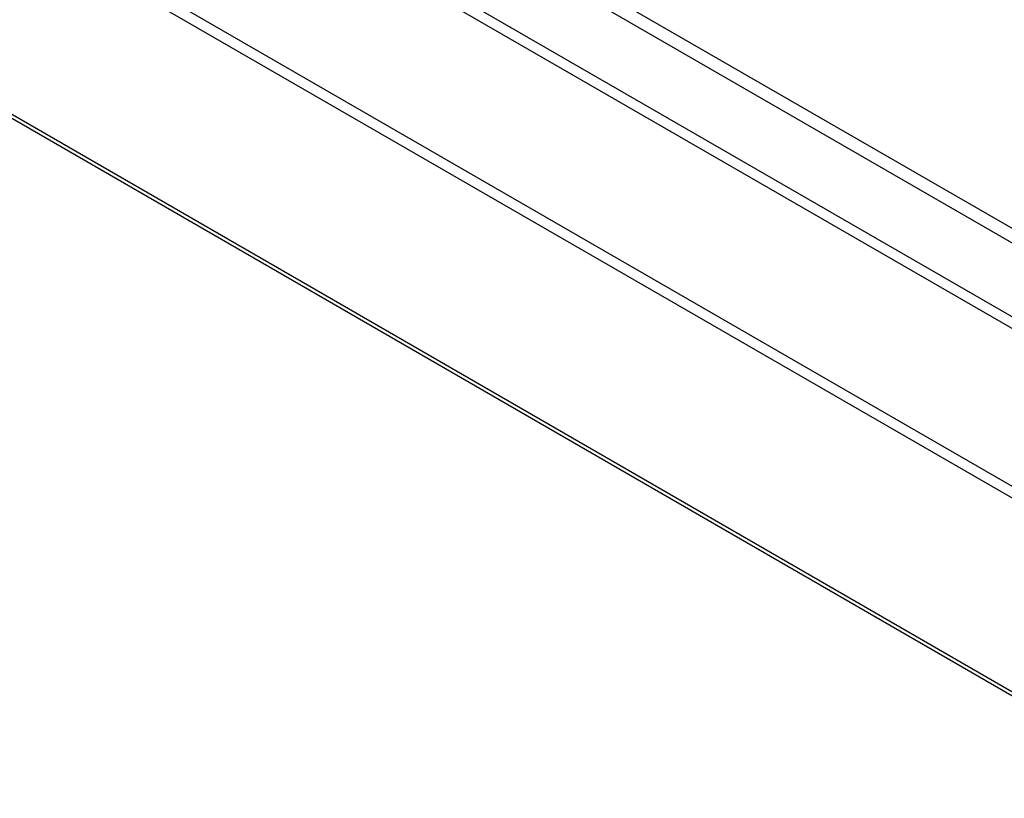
# Model space of a CAD drawing. Header units: inches. Extents: x 0 to 34, y 0 to 22.
# Tile 56 of 125: x 24.502 to 24.759, y 14.579 to 14.783. Entities that reach past the tile are written whole.
import ezdxf

# ---------------------------------------------------------------- set-up
doc = ezdxf.new("R2010")
doc.units = ezdxf.units.IN
doc.header["$LTSCALE"] = 1.87
doc.header["$MEASUREMENT"] = 0
doc.layers.get('0').update_dxf_attribs({"linetype": 'CONTINUOUS'})

msp = doc.modelspace()

# ---------------------------------------------------------------- linework, layer by layer
at = {"color": 7, "linetype": 'CONTINUOUS'}
for p, q in [((26.8801558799, 13.5007648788), (22.1496123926, 16.2321214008)), ((26.8857815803, 13.5013219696), (22.1552372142, 16.232678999)), ((22.1329738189, 16.2225150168), (26.863518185, 13.4911579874)), ((22.1310988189, 16.2205356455), (26.861643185, 13.4891786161)), ((26.8438221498, 13.4583116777), (22.1132777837, 16.1896687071)), ((26.8430459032, 13.4556450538), (22.1125015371, 16.1870020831)), ((22.0390324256, 16.1788942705), (26.9180697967, 13.3617992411)), ((22.0396536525, 16.177563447), (26.9186904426, 13.3604687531))]:
    msp.add_line(p, q, dxfattribs=at)

doc.saveas('drawing.dxf')
